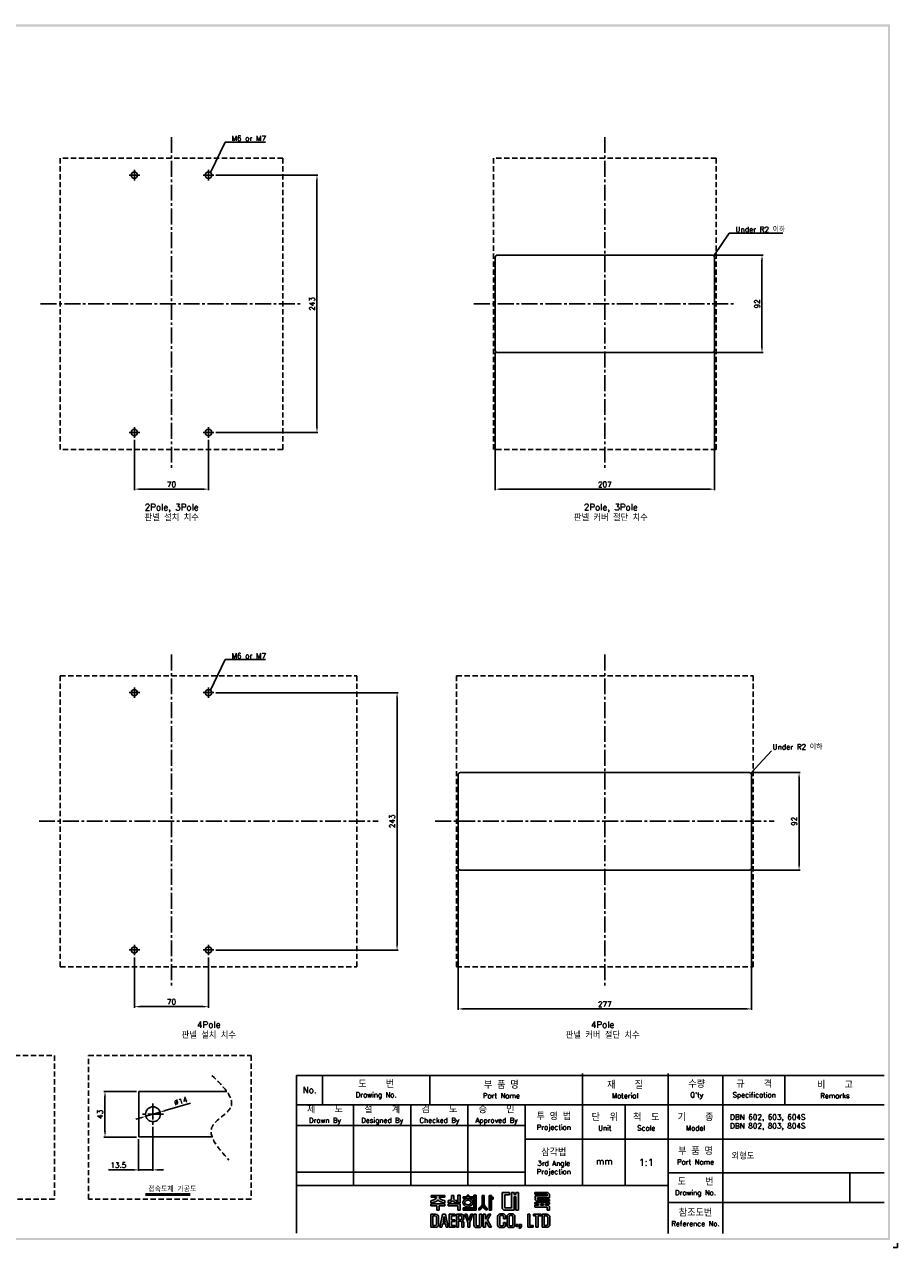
# Model space of a CAD drawing. Extents: x 3310 to 4964, y -496 to 659.
# Tile 7 of 7: x 4140 to 4964, y -496 to 659. Entities that reach past the tile are written whole.
import ezdxf

# ---------------------------------------------------------------- set-up
doc = ezdxf.new("R2010")
doc.units = 0
doc.header["$LTSCALE"] = 20
doc.header["$MEASUREMENT"] = 0
doc.linetypes.add('CENTER2', pattern=[1.125, 0.75, -0.125, 0.125, -0.125])
doc.linetypes.add('HIDDEN', pattern=[0.375, 0.25, -0.125])
doc.layers.get('0').update_dxf_attribs({"linetype": 'CONTINUOUS'})
for name, color, linetype in [('CEN', 1, 'CENTER2'), ('di', 3, 'CONTINUOUS'), ('di @ 1', 3, 'CONTINUOUS'), ('dimtaxt', 3, 'CONTINUOUS'), ('dwg', 7, 'CONTINUOUS')]:
    doc.layers.add(name, color=color, linetype=linetype)
doc.styles.add('KIM', font='ROMANS.shx', dxfattribs={"height": 5, "bigfont": 'GSG1.shx'})
doc.styles.get("Standard").update_dxf_attribs({"font": 'romans.shx', "height": 2, "bigfont": 'hgs.shx'})
doc.dimstyles.get("Standard").update_dxf_attribs({"dimscale": 0, "dimtxt": 2, "dimasz": 2, "dimexe": 0.5, "dimexo": 0.5, "dimgap": 1, "dimtad": 1, "dimdsep": 46, "dimtxsty": 'Standard', "dimcen": 0, "dimclrd": 3, "dimclre": 3, "dimclrt": 3, "dimadec": 0, "dimazin": 2, "dimtp": 0.1, "dimtm": 0.1, "dimtfac": 1, "dimtmove": 0, "dimatfit": 3, "dimfxl": 0, "dimtolj": 1, "dimarcsym": 0})
doc.dimstyles.new('STANDARD$0', dxfattribs={"dimtxt": 5, "dimasz": 5, "dimexe": 1, "dimexo": 2, "dimgap": 2, "dimtad": 1, "dimdec": 4, "dimzin": 12, "dimdsep": 46, "dimtxsty": 'KIM', "dimcen": -1, "dimdle": 0.1, "dimadec": 0, "dimazin": 0, "dimtfac": 1, "dimtdec": 4, "dimtmove": 0, "dimatfit": 3, "dimfxl": 0, "dimtolj": 1, "dimtzin": 0, "dimarcsym": 0})

# ---------------------------------------------------------------- blocks, each defined once
blk = doc.blocks.new('대륙')
at = {"layer": 'dimtaxt'}
h = blk.add_hatch(color=256, dxfattribs=at)
edge = h.paths.add_edge_path()
edge.add_line((51.99, 12.18), (47.65, 12.18))
edge.add_line((47.65, 12.18), (47.65, 11.59))
edge.add_line((47.65, 11.59), (49.36, 11.59))
edge.add_ellipse((47.48, 11.55), major_axis=(1.89, 0.39), ratio=0.576936, start_angle=268.0794, end_angle=342.4305, ccw=False)
edge.add_line((47.64, 10.44), (47.64, 9.87))
edge.add_ellipse((47.59, 11.36), major_axis=(2.46, 0), ratio=0.608939, start_angle=-88.7913, end_angle=-24.3158)
edge.add_ellipse((52.06, 11.36), major_axis=(-2.46, 0), ratio=0.608939, start_angle=384.3158, end_angle=448.3061)
edge.add_line((51.99, 9.87), (51.99, 10.51))
edge.add_ellipse((52.11, 11.62), major_axis=(-1.91, 0.31), ratio=0.577613, start_angle=17.5125, end_angle=91.8636, ccw=False)
edge.add_line((50.24, 11.59), (51.99, 11.59))
edge.add_line((51.99, 11.59), (51.99, 12.18))
h.paths.add_polyline_path([(52, 9.48), (47.64, 9.48), (47.64, 8.87), (49.46, 8.87), (49.46, 7.49), (50.19, 7.49), (50.19, 8.88), (52, 8.88)])
edge = h.paths.add_edge_path()
edge.add_arc((55.25, 11.18), 0.45, 180, 220.7047, ccw=False)
edge.add_line((54.8, 11.18), (54.8, 12.18))
edge.add_line((54.8, 12.18), (54.06, 12.18))
edge.add_line((54.06, 12.18), (54.06, 11.18))
edge.add_arc((53.61, 11.18), 0.45, 319.2953, 360, ccw=False)
edge.add_spline(control_points=[(53.95, 10.89), (53.94, 10.88), (53.93, 10.87), (53.83, 10.76), (53.7, 10.68), (53.03, 10.51)], knot_values=[3.761053, 3.761053, 3.761053, 3.761053, 3.807132, 3.807132, 4.298097, 4.298097, 4.298097, 4.298097], degree=3, periodic=0)
edge.add_line((53.03, 10.51), (53.03, 9.85))
edge.add_spline(control_points=[(53.03, 9.85), (53.05, 9.85), (53.06, 9.85), (53.74, 9.96), (53.94, 10.08), (54.15, 10.22), (54.2, 10.3), (54.43, 10.6)], knot_values=[3.495949, 3.495949, 3.495949, 3.495949, 3.524444, 3.524444, 4.06832, 4.06832, 4.379503, 4.379503, 4.379503, 4.379503], degree=3, periodic=0)
edge.add_spline(control_points=[(54.43, 10.6), (54.65, 10.3), (54.71, 10.22), (54.92, 10.08), (55.12, 9.96), (55.75, 9.88), (55.78, 9.87), (55.8, 9.86)], knot_values=[3.495949, 3.495949, 3.495949, 3.495949, 3.807132, 3.807132, 4.351008, 4.351008, 4.402945, 4.402945, 4.402945, 4.402945], degree=3, periodic=0)
edge.add_line((55.8, 9.86), (55.8, 10.59))
edge.add_spline(control_points=[(55.8, 10.59), (55.78, 10.59), (55.76, 10.6), (55.19, 10.66), (55.03, 10.75), (54.92, 10.87), (54.91, 10.88), (54.91, 10.89)], knot_values=[3.761053, 3.761053, 3.761053, 3.761053, 3.81299, 3.81299, 4.356866, 4.356866, 4.402945, 4.402945, 4.402945, 4.402945], degree=3, periodic=0)
h.paths.add_polyline_path([(56.82, 9.48), (53.03, 9.48), (53.03, 8.87), (56.1, 8.87), (56.1, 7.49), (56.82, 7.49)])
h.paths.add_polyline_path([(56.82, 12.19), (56.1, 12.19), (56.1, 9.87), (56.82, 9.87)])
h.paths.add_polyline_path([(60.76, 11.76), (59.58, 11.76), (59.58, 12.19), (59.05, 12.19), (59.05, 11.76), (57.74, 11.76), (57.74, 11.21), (60.76, 11.21)])
edge = h.paths.add_edge_path()
edge.add_ellipse((59.26, 9.92), major_axis=(-1.56, 0), ratio=0.830145, start_angle=101.7462, end_angle=265.4383)
edge.add_line((59.38, 11.21), (59.13, 11.21))
edge.add_ellipse((59.26, 9.92), major_axis=(1.56, 0), ratio=0.830145, start_angle=94.5617, end_angle=259.6787)
edge.add_line((58.98, 8.65), (58.98, 8.2))
edge.add_line((58.98, 8.2), (59.58, 8.2))
edge.add_line((59.58, 8.2), (59.58, 8.65))
edge = h.paths.add_edge_path(flags=16)
edge.add_spline(control_points=[(60.26, 9.92), (60.26, 10.03), (60.22, 10.15), (60.06, 10.37), (59.93, 10.48), (59.59, 10.63), (59.39, 10.66), (58.99, 10.64), (58.8, 10.59), (58.5, 10.41), (58.39, 10.3), (58.27, 10.07), (58.25, 9.96), (58.28, 9.73), (58.34, 9.62), (58.54, 9.4), (58.69, 9.3), (59.06, 9.19), (59.26, 9.17), (59.65, 9.23), (59.83, 9.31), (60.09, 9.5), (60.18, 9.62), (60.25, 9.8), (60.26, 9.86), (60.26, 9.92)], knot_values=[0, 0, 0, 0, 0.543876, 0.543876, 1.087752, 1.087752, 1.631628, 1.631628, 2.175504, 2.175504, 2.71938, 2.71938, 3.263256, 3.263256, 3.807132, 3.807132, 4.351008, 4.351008, 4.894884, 4.894884, 5.43876, 5.43876, 5.982636, 5.982636, 6.283185, 6.283185, 6.283185, 6.283185], degree=3, periodic=0)
for points in [[(61.83, 12.19), (61.11, 12.19), (61.11, 8.2), (57.74, 8.2), (57.74, 7.47), (61.11, 7.47), (61.83, 7.47)], [(70.89, 12.38), (72.38, 12.38), (72.38, 13.12), (70.01, 13.12), (70.01, 8), (70.53, 7.49), (73.84, 7.49), (73.84, 11.66), (74.29, 11.66), (74.29, 7.49), (75.14, 7.49), (75.14, 13.12), (74.29, 13.12), (74.29, 12.42), (73.84, 12.42), (73.84, 13.12), (73.01, 13.12), (73.01, 8.23), (70.89, 8.23)]]:
    blk.add_hatch(color=256, dxfattribs=at).paths.add_polyline_path(points)
h = blk.add_hatch(color=256, dxfattribs=at)
edge = h.paths.add_edge_path()
edge.add_line((64.41, 12.18), (63.7, 12.18))
edge.add_line((63.7, 12.18), (63.7, 9.23))
edge.add_ellipse((62.86, 9.12), major_axis=(0.66, 0.841), ratio=0.672815, start_angle=218.7862, end_angle=304.0863, ccw=False)
edge.add_line((62.7, 8.19), (62.7, 7.51))
edge.add_ellipse((63.11, 8.54), major_axis=(0.964, 0.919), ratio=0.540942, start_angle=220.7961, end_angle=301.7505)
edge.add_ellipse((64.93, 8.53), major_axis=(-0.866, 0.919), ratio=0.569913, start_angle=58.7442, end_angle=145.288)
edge.add_line((65.35, 7.49), (65.35, 8.17))
edge.add_ellipse((65.18, 9.26), major_axis=(-0.67, 1.07), ratio=0.576723, start_angle=74.3826, end_angle=142.9847, ccw=False)
edge.add_line((64.41, 9.18), (64.41, 12.18))
h.paths.add_polyline_path([(66.65, 10.99), (67.26, 10.99), (67.26, 11.63), (66.64, 11.63), (66.64, 12.18), (65.92, 12.18), (65.92, 7.49), (66.65, 7.49)])
h = blk.add_hatch(color=256, dxfattribs=at)
h.paths.add_polyline_path([(84.17, 12.56), (84.17, 11.99), (80.38, 11.99), (80.38, 10.74), (80.81, 10.32), (84.92, 10.32), (84.92, 10.92), (81.19, 10.92), (81.19, 11.44), (84.92, 11.44), (84.92, 12.6), (84.39, 13.12), (80.36, 13.12), (80.36, 12.56)])
h.paths.add_polyline_path([(83.7, 9.41), (84.92, 9.41), (84.92, 9.97), (80.36, 9.97), (80.36, 9.41), (81.48, 9.41), (81.48, 9.04), (80.35, 9.04), (80.35, 8.42), (84.18, 8.42), (84.18, 7.49), (84.92, 7.49), (84.92, 8.64), (84.52, 9.04), (83.7, 9.04)])
h.paths.add_polyline_path([(83, 9.41), (82.23, 9.41), (82.23, 9.04), (83, 9.04)], flags=17)
h = blk.add_hatch(color=256, dxfattribs=at)
h.paths.add_polyline_path([(47.58, 6.25), (47.58, 2.12), (49.06, 2.12, 0.414214), (50.06, 3.12), (50.06, 5.25, 0.414214), (49.06, 6.25)])
h.paths.add_polyline_path([(48.9, 5.73, -0.414214), (49.4, 5.23), (49.4, 3.16, -0.414214), (48.9, 2.66), (48.23, 2.66), (48.23, 5.73)], flags=16)
h.paths.add_polyline_path([(50.42, 2.11), (51.1, 2.11), (51.31, 3.17), (52.21, 3.17), (52.42, 2.11), (53.1, 2.11), (52.25, 6.23), (51.27, 6.23)])
h.paths.add_polyline_path([(51.77, 5.49), (52.09, 3.74), (51.43, 3.74)], flags=16)
h.paths.add_polyline_path([(53.4, 2.11), (55.25, 2.11), (55.25, 2.66), (54.07, 2.66), (54.07, 3.99), (55.15, 3.99), (55.15, 4.52), (54.06, 4.52), (54.06, 5.7), (55.21, 5.7), (55.21, 6.25), (53.4, 6.25)])
h.paths.add_polyline_path([(55.67, 2.12), (56.33, 2.12), (56.33, 4.05), (56.93, 4.05, -0.414214), (57.33, 3.65), (57.33, 2.12), (58.02, 2.12), (58.02, 3.65, 0.276846), (57.45, 4.24, 0.25864), (58.02, 4.77), (58.02, 5.43, 0.414214), (57.22, 6.23), (55.67, 6.23)])
h.paths.add_polyline_path([(56.33, 5.71), (57.04, 5.71, -0.414214), (57.34, 5.41), (57.34, 4.86, -0.414214), (57.04, 4.56), (56.33, 4.56)], flags=16)
h.paths.add_polyline_path([(59.2, 3.57), (59.2, 2.11), (59.85, 2.11), (59.85, 3.58), (60.8, 6.24), (60.13, 6.24), (59.53, 4.27), (58.97, 6.24), (58.28, 6.24)])
h.paths.add_polyline_path([(61.13, 2.78, 0.414214), (61.88, 2.03), (62.85, 2.03, 0.414214), (63.6, 2.78), (63.6, 6.24), (62.93, 6.24), (62.93, 2.84, -0.414214), (62.68, 2.59), (62.07, 2.59, -0.414214), (61.82, 2.84), (61.82, 6.24), (61.13, 6.24)])
h.paths.add_polyline_path([(64.11, 2.12), (64.77, 2.12), (64.77, 3.42), (64.98, 3.87), (65.9, 2.12), (66.68, 2.12), (65.38, 4.46), (66.48, 6.23), (65.69, 6.23), (64.76, 4.66), (64.76, 6.23), (64.11, 6.23)])
h.paths.add_polyline_path([(68.62, 2.84, 0.414214), (69.42, 2.04), (70.32, 2.04, 0.414214), (71.12, 2.84), (71.12, 3.62), (70.47, 3.62), (70.47, 2.85, -0.414214), (70.17, 2.55), (69.58, 2.55, -0.414214), (69.28, 2.85), (69.28, 5.49, -0.414214), (69.58, 5.79), (70.16, 5.79, -0.414214), (70.46, 5.49), (70.46, 4.76), (71.12, 4.76), (71.12, 5.52, 0.414214), (70.32, 6.32), (69.42, 6.32, 0.414214), (68.62, 5.52)])
h.paths.add_polyline_path([(71.57, 2.84, 0.414214), (72.37, 2.04), (73.25, 2.04, 0.414214), (74.05, 2.84), (74.05, 5.52, 0.414214), (73.25, 6.32), (72.37, 6.32, 0.414214), (71.57, 5.52)])
h.paths.add_polyline_path([(72.23, 5.5, -0.414214), (72.53, 5.8), (73.09, 5.8, -0.414214), (73.39, 5.5), (73.39, 2.85, -0.414214), (73.09, 2.55), (72.53, 2.55, -0.414214), (72.23, 2.85)], flags=16)
h.paths.add_polyline_path([(74.42, 2.34), (75.05, 2.34), (75.05, 2.98), (74.42, 2.98)])
h.paths.add_polyline_path([(75.76, 2.34, -0.316213), (75.39, 2.07), (75.39, 1.77, 0.409412), (76.08, 2.47), (76.08, 2.98), (75.39, 2.98), (75.39, 2.34)])
h.paths.add_polyline_path([(78.08, 2.12), (79.79, 2.12), (79.79, 2.67), (78.75, 2.67), (78.75, 6.24), (78.08, 6.24)])
h.paths.add_polyline_path([(80.68, 2.12), (81.35, 2.12), (81.35, 5.7), (82.27, 5.7), (82.27, 6.24), (79.92, 6.24), (79.92, 5.7), (80.68, 5.7)])
h.paths.add_polyline_path([(82.59, 2.13), (84.07, 2.13, 0.414214), (85.07, 3.13), (85.07, 5.24, 0.414214), (84.07, 6.24), (82.59, 6.24)])
h.paths.add_polyline_path([(83.24, 5.73), (83.9, 5.73, -0.414214), (84.4, 5.23), (84.4, 3.15, -0.414214), (83.9, 2.65), (83.24, 2.65)], flags=16)
for p, q in [((47.65, 12.18), (51.99, 12.18)), ((47.65, 12.18), (47.65, 11.59)), ((47.65, 11.59), (49.36, 11.59)), ((51.99, 11.59), (50.24, 11.59)), ((51.99, 12.18), (51.99, 11.59)), ((54.06, 12.18), (54.8, 12.18)), ((54.06, 12.18), (54.06, 11.18)), ((54.8, 12.18), (54.8, 11.18)), ((56.82, 12.19), (56.1, 12.19)), ((56.1, 12.19), (56.1, 9.87)), ((56.82, 12.19), (56.82, 9.87)), ((57.74, 11.76), (59.05, 11.76)), ((57.74, 11.21), (57.74, 11.76)), ((59.05, 11.76), (59.05, 12.19)), ((59.05, 12.19), (59.58, 12.19)), ((59.58, 12.19), (59.58, 11.76)), ((59.58, 11.76), (60.76, 11.76)), ((60.76, 11.76), (60.76, 11.21)), ((61.11, 12.19), (61.11, 8.2)), ((61.83, 12.19), (61.11, 12.19)), ((61.83, 7.47), (61.83, 12.19)), ((63.7, 12.18), (64.41, 12.18)), ((63.7, 12.18), (63.7, 9.23)), ((64.41, 12.18), (64.41, 9.18)), ((65.92, 7.49), (65.92, 12.18)), ((65.92, 12.18), (66.64, 12.18)), ((66.64, 12.18), (66.64, 11.63)), ((66.64, 11.63), (67.26, 11.63)), ((67.26, 11.63), (67.26, 10.99)), ((70.01, 13.12), (70.01, 8)), ((70.01, 13.12), (72.38, 13.12)), ((70.89, 12.38), (70.89, 8.23)), ((70.89, 12.38), (72.38, 12.38)), ((72.38, 13.12), (72.38, 12.38)), ((73.01, 13.12), (73.01, 8.23)), ((73.01, 13.12), (73.84, 13.12)), ((73.84, 13.12), (73.84, 12.42)), ((73.84, 12.42), (74.29, 12.42)), ((73.84, 11.66), (73.84, 7.49)), ((73.84, 11.66), (74.29, 11.66)), ((74.29, 13.12), (75.14, 13.12)), ((74.29, 13.12), (74.29, 12.42)), ((74.29, 11.66), (74.29, 7.49)), ((75.14, 13.12), (75.14, 7.49)), ((80.36, 13.12), (84.39, 13.12)), ((80.36, 12.56), (80.36, 13.12)), ((80.36, 12.56), (84.17, 12.56)), ((80.38, 11.99), (84.17, 11.99)), ((80.38, 11.99), (80.38, 10.74)), ((84.17, 12.56), (84.17, 11.99)), ((84.92, 12.6), (84.39, 13.12)), ((84.92, 12.6), (84.92, 11.44)), ((47.64, 10.44), (47.64, 9.87)), ((47.64, 9.48), (52, 9.48)), ((47.64, 8.87), (47.64, 9.48)), ((49.46, 8.87), (47.64, 8.87)), ((49.46, 7.49), (49.46, 8.87)), ((50.19, 8.88), (50.19, 7.49)), ((52, 8.88), (50.19, 8.88)), ((51.99, 10.51), (51.99, 9.87)), ((52, 9.48), (52, 8.88)), ((53.03, 9.85), (53.03, 10.51)), ((53.03, 9.48), (56.82, 9.48)), ((53.03, 8.87), (53.03, 9.48)), ((56.1, 8.87), (53.03, 8.87)), ((55.8, 9.86), (55.8, 10.59)), ((56.82, 9.87), (56.1, 9.87)), ((56.1, 7.49), (56.1, 8.87)), ((56.82, 9.48), (56.82, 7.49)), ((60.76, 11.21), (57.74, 11.21)), ((57.74, 8.2), (61.11, 8.2)), ((57.74, 7.47), (57.74, 8.2)), ((58.98, 8.2), (58.98, 8.65)), ((59.58, 8.65), (59.58, 8.2)), ((62.7, 7.51), (62.7, 8.19)), ((65.35, 7.49), (65.35, 8.17)), ((66.65, 10.99), (66.65, 7.49)), ((67.26, 10.99), (66.65, 10.99)), ((70.53, 7.49), (70.01, 8)), ((73.01, 8.23), (70.89, 8.23)), ((80.35, 9.04), (81.48, 9.04)), ((80.35, 9.04), (80.35, 8.42)), ((80.35, 8.42), (84.18, 8.42)), ((80.36, 9.97), (84.92, 9.97)), ((80.36, 9.97), (80.36, 9.41)), ((80.36, 9.41), (81.48, 9.41)), ((80.81, 10.32), (80.38, 10.74)), ((80.81, 10.32), (84.92, 10.32)), ((81.19, 11.44), (84.92, 11.44)), ((81.19, 11.44), (81.19, 10.92)), ((81.19, 10.92), (84.92, 10.92)), ((81.48, 9.41), (81.48, 9.04)), ((82.23, 9.41), (83, 9.41)), ((82.23, 9.41), (82.23, 9.04)), ((82.23, 9.04), (83, 9.04)), ((83, 9.41), (83, 9.04)), ((83.7, 9.41), (84.92, 9.41)), ((83.7, 9.41), (83.7, 9.04)), ((83.7, 9.04), (84.52, 9.04)), ((84.18, 8.42), (84.18, 7.49)), ((84.92, 8.64), (84.52, 9.04)), ((84.92, 10.92), (84.92, 10.32)), ((84.92, 9.97), (84.92, 9.41)), ((84.92, 8.64), (84.92, 7.49)), ((47.58, 6.25), (47.58, 2.12)), ((47.58, 6.25), (49.06, 6.25)), ((48.23, 5.73), (48.23, 2.66)), ((48.9, 5.73), (48.23, 5.73)), ((49.4, 3.16), (49.4, 5.23)), ((50.19, 7.49), (49.46, 7.49)), ((50.06, 5.25), (50.06, 3.12)), ((51.27, 6.23), (50.42, 2.11)), ((52.25, 6.23), (51.27, 6.23)), ((51.77, 5.49), (51.43, 3.74)), ((52.09, 3.74), (51.77, 5.49)), ((53.1, 2.11), (52.25, 6.23)), ((55.21, 6.25), (53.4, 6.25)), ((53.4, 6.25), (53.4, 2.11)), ((54.06, 5.7), (55.21, 5.7)), ((54.06, 4.52), (54.06, 5.7)), ((55.15, 4.52), (54.06, 4.52)), ((54.07, 3.99), (55.15, 3.99)), ((54.07, 2.66), (54.07, 3.99)), ((55.15, 3.99), (55.15, 4.52)), ((55.21, 5.7), (55.21, 6.25)), ((55.67, 6.23), (55.67, 2.12)), ((57.22, 6.23), (55.67, 6.23)), ((56.82, 7.49), (56.1, 7.49)), ((56.33, 5.71), (56.33, 4.56)), ((57.04, 5.71), (56.33, 5.71)), ((56.33, 4.56), (57.04, 4.56)), ((56.33, 2.12), (56.33, 4.05)), ((56.33, 4.05), (56.93, 4.05)), ((57.34, 4.86), (57.34, 5.41)), ((61.11, 7.47), (57.74, 7.47)), ((58.02, 4.77), (58.02, 5.43)), ((58.97, 6.24), (58.28, 6.24)), ((58.28, 6.24), (59.2, 3.57)), ((59.53, 4.27), (58.97, 6.24)), ((60.13, 6.24), (59.53, 4.27)), ((59.85, 3.58), (60.8, 6.24)), ((60.8, 6.24), (60.13, 6.24)), ((61.11, 7.47), (61.83, 7.47)), ((61.13, 6.24), (61.13, 2.78)), ((61.82, 6.24), (61.13, 6.24)), ((61.82, 2.84), (61.82, 6.24)), ((62.93, 2.84), (62.93, 6.24)), ((62.93, 6.24), (63.6, 6.24)), ((63.6, 6.24), (63.6, 2.78)), ((64.11, 2.12), (64.11, 6.23)), ((64.11, 6.23), (64.76, 6.23)), ((64.76, 4.66), (65.69, 6.23)), ((64.76, 6.23), (64.76, 4.66)), ((64.98, 3.87), (64.77, 3.42)), ((65.9, 2.12), (64.98, 3.87)), ((66.48, 6.23), (65.38, 4.46)), ((65.38, 4.46), (66.68, 2.12)), ((65.69, 6.23), (66.48, 6.23)), ((66.65, 7.49), (65.92, 7.49)), ((68.62, 2.84), (68.62, 5.52)), ((69.28, 5.49), (69.28, 2.85)), ((70.32, 6.32), (69.42, 6.32)), ((70.16, 5.79), (69.58, 5.79)), ((70.46, 4.76), (70.46, 5.49)), ((71.12, 4.76), (70.46, 4.76)), ((73.84, 7.49), (70.53, 7.49)), ((71.12, 5.52), (71.12, 4.76)), ((71.57, 2.84), (71.57, 5.52)), ((72.23, 5.5), (72.23, 2.85)), ((73.25, 6.32), (72.37, 6.32)), ((73.09, 5.8), (72.53, 5.8)), ((73.39, 2.85), (73.39, 5.5)), ((74.05, 5.52), (74.05, 2.84)), ((75.14, 7.49), (74.29, 7.49)), ((78.08, 6.24), (78.08, 2.12)), ((78.75, 6.24), (78.08, 6.24)), ((78.75, 2.67), (78.75, 6.24)), ((82.27, 6.24), (79.92, 6.24)), ((79.92, 6.24), (79.92, 5.7)), ((79.92, 5.7), (80.68, 5.7)), ((80.68, 5.7), (80.68, 2.12)), ((81.35, 2.12), (81.35, 5.7)), ((81.35, 5.7), (82.27, 5.7)), ((82.27, 5.7), (82.27, 6.24)), ((82.59, 6.24), (82.59, 2.13)), ((84.07, 6.24), (82.59, 6.24)), ((83.24, 2.65), (83.24, 5.73)), ((83.24, 5.73), (83.9, 5.73)), ((84.92, 7.49), (84.18, 7.49)), ((84.4, 3.15), (84.4, 5.23)), ((85.07, 3.13), (85.07, 5.24)), ((47.58, 2.12), (49.06, 2.12)), ((48.23, 2.66), (48.9, 2.66)), ((50.42, 2.11), (51.1, 2.11)), ((51.1, 2.11), (51.31, 3.17)), ((51.31, 3.17), (52.21, 3.17)), ((51.43, 3.74), (52.09, 3.74)), ((52.21, 3.17), (52.42, 2.11)), ((52.42, 2.11), (53.1, 2.11)), ((53.4, 2.11), (55.25, 2.11)), ((55.25, 2.66), (54.07, 2.66)), ((55.25, 2.11), (55.25, 2.66)), ((55.67, 2.12), (56.33, 2.12)), ((57.33, 3.65), (57.33, 2.12)), ((57.33, 2.12), (58.02, 2.12)), ((58.02, 2.12), (58.02, 3.65)), ((59.2, 3.57), (59.2, 2.11)), ((59.2, 2.11), (59.85, 2.11)), ((59.85, 2.11), (59.85, 3.58)), ((62.85, 2.03), (61.88, 2.03)), ((62.68, 2.59), (62.07, 2.59)), ((64.77, 2.12), (64.11, 2.12)), ((64.77, 3.42), (64.77, 2.12)), ((66.68, 2.12), (65.9, 2.12)), ((70.32, 2.04), (69.42, 2.04)), ((70.17, 2.55), (69.58, 2.55)), ((70.47, 3.62), (70.47, 2.85)), ((71.12, 3.62), (70.47, 3.62)), ((71.12, 2.84), (71.12, 3.62)), ((73.25, 2.04), (72.37, 2.04)), ((73.09, 2.55), (72.53, 2.55)), ((74.42, 2.98), (74.42, 2.34)), ((75.05, 2.98), (74.42, 2.98)), ((75.05, 2.34), (74.42, 2.34)), ((75.05, 2.98), (75.05, 2.34)), ((75.39, 2.98), (75.39, 2.34)), ((76.08, 2.98), (75.39, 2.98)), ((75.76, 2.34), (75.39, 2.34)), ((75.39, 2.07), (75.39, 1.77)), ((76.08, 2.98), (76.08, 2.47)), ((78.08, 2.12), (79.79, 2.12)), ((79.79, 2.67), (78.75, 2.67)), ((79.79, 2.12), (79.79, 2.67)), ((80.68, 2.12), (81.35, 2.12)), ((82.59, 2.13), (84.07, 2.13)), ((83.9, 2.65), (83.24, 2.65))]:
    blk.add_line(p, q, dxfattribs=at)
for centre, radius, start, end in [((53.61, 11.18), 0.45, 319.2953, 360), ((55.25, 11.18), 0.45, 180, 220.7047), ((48.9, 5.23), 0.5, 0, 90), ((49.06, 5.25), 1, 0, 90), ((57.22, 4.85), 0.8, 270, 270), ((56.93, 3.65), 0.4, 0, 90), ((57.04, 5.41), 0.3, 0, 90), ((57.04, 4.86), 0.3, 270, 0), ((57.22, 5.43), 0.8, 0, 90), ((57.26, 5.02), 0.8, 283.6828, 341.6876), ((57.24, 3.47), 0.8, 12.921, 74.819), ((69.42, 5.52), 0.8, 90, 180), ((69.58, 5.49), 0.3, 90, 180), ((70.16, 5.49), 0.3, 0, 90), ((70.32, 5.52), 0.8, 0, 90), ((72.37, 5.52), 0.8, 90, 180), ((72.53, 5.5), 0.3, 90, 180), ((73.09, 5.5), 0.3, 0, 90), ((73.25, 5.52), 0.8, 0, 90), ((83.9, 5.23), 0.5, 0, 90), ((84.07, 5.24), 1, 0, 90), ((48.9, 3.16), 0.5, 270, 0), ((49.06, 3.12), 1, 270, 0), ((61.88, 2.78), 0.75, 180, 270), ((62.07, 2.84), 0.25, 180, 270), ((62.68, 2.84), 0.25, 270, 0), ((62.85, 2.78), 0.75, 270, 0), ((69.42, 2.84), 0.8, 180, 270), ((69.58, 2.85), 0.3, 180, 270), ((70.17, 2.85), 0.3, 270, 0), ((70.32, 2.84), 0.8, 270, 0), ((72.37, 2.84), 0.8, 180, 270), ((72.53, 2.85), 0.3, 180, 270), ((73.09, 2.85), 0.3, 270, 0), ((73.25, 2.84), 0.8, 270, 0), ((75.38, 2.47), 0.7, 270.9408, 0), ((75.38, 2.47), 0.4, 271.6466, 341.8371), ((83.9, 3.15), 0.5, 270, 0), ((84.07, 3.13), 1, 270, 0)]:
    blk.add_arc(centre, radius, start, end, dxfattribs=at)
for centre, major_axis, ratio, start_param, end_param in [((47.48, 11.55), (1.89, 0.39), 0.576936, 4.678869, 5.97654), ((47.59, 11.36), (-2.46, 0), 0.608939, 1.591893, 2.717202), ((59.26, 9.92), (1.56, 0), 0.830145, 1.650413, 4.532248), ((59.26, 9.92), (-1.56, 0), 0.830145, 1.775806, 4.632772), ((62.86, 9.12), (0.66, 0.841), 0.672815, 3.81854, 5.307307), ((63.11, 8.54), (0.964, 0.919), 0.540942, 3.853619, 5.26654)]:
    blk.add_ellipse(centre, major_axis=major_axis, ratio=ratio, start_param=start_param, end_param=end_param, dxfattribs=at)
at = {"layer": 'dimtaxt', "extrusion": (0, 0, -1)}
for centre, major_axis, ratio, start_param, end_param in [((52.11, 11.62), (-1.91, 0.31), 0.577613, 4.679864, 5.977535), ((52.06, 11.36), (-2.46, 0), 0.608939, -1.541231, -0.42439), ((64.93, 8.53), (-0.866, 0.919), 0.569913, 3.747431, 5.257905), ((65.18, 9.26), (-0.67, 1.07), 0.576723, 3.787632, 4.984965)]:
    blk.add_ellipse(centre, major_axis=major_axis, ratio=ratio, start_param=start_param, end_param=end_param, dxfattribs=at)
at = {"layer": 'dimtaxt'}
for points, knots in [([(53.95, 10.89), (53.94, 10.88), (53.93, 10.87), (53.83, 10.76), (53.7, 10.68), (53.03, 10.51)], [3.7610527, 3.7610527, 3.7610527, 3.7610527, 3.8071317, 3.8071317, 4.2980967, 4.2980967, 4.2980967, 4.2980967]), ([(54.43, 10.6), (54.2, 10.3), (54.15, 10.22), (53.94, 10.08), (53.74, 9.96), (53.06, 9.85), (53.05, 9.85), (53.03, 9.85)], [3.4959493, 3.4959493, 3.4959493, 3.4959493, 3.8071317, 3.8071317, 4.3510077, 4.3510077, 4.3795026, 4.3795026, 4.3795026, 4.3795026]), ([(54.43, 10.6), (54.65, 10.3), (54.71, 10.22), (54.92, 10.08), (55.12, 9.96), (55.75, 9.88), (55.78, 9.87), (55.8, 9.86)], [3.4959493, 3.4959493, 3.4959493, 3.4959493, 3.8071317, 3.8071317, 4.3510077, 4.3510077, 4.4029453, 4.4029453, 4.4029453, 4.4029453]), ([(54.91, 10.89), (54.91, 10.88), (54.92, 10.87), (55.03, 10.75), (55.19, 10.66), (55.76, 10.6), (55.78, 10.59), (55.8, 10.59)], [3.7610527, 3.7610527, 3.7610527, 3.7610527, 3.8071317, 3.8071317, 4.3510077, 4.3510077, 4.4029453, 4.4029453, 4.4029453, 4.4029453]), ([(60.26, 9.92), (60.26, 10.03), (60.22, 10.15), (60.06, 10.37), (59.93, 10.48), (59.59, 10.63), (59.39, 10.66), (58.99, 10.64), (58.8, 10.59), (58.5, 10.41), (58.39, 10.3), (58.27, 10.07), (58.25, 9.96), (58.28, 9.73), (58.34, 9.62), (58.54, 9.4), (58.69, 9.3), (59.06, 9.19), (59.26, 9.17), (59.65, 9.23), (59.83, 9.31), (60.09, 9.5), (60.18, 9.62), (60.25, 9.8), (60.26, 9.86), (60.26, 9.92)], [0, 0, 0, 0, 0.543876, 0.543876, 1.087752, 1.087752, 1.631628, 1.631628, 2.175504, 2.175504, 2.71938, 2.71938, 3.263256, 3.263256, 3.807132, 3.807132, 4.351008, 4.351008, 4.894884, 4.894884, 5.43876, 5.43876, 5.982636, 5.982636, 6.283185, 6.283185, 6.283185, 6.283185])]:
    blk.add_open_spline(points, degree=3, knots=knots, dxfattribs=at)
blk = doc.blocks.new('*D57')
at = {"layer": 'di', "color": 0, "lineweight": -2}
for p, q in [((4791.3, 441.4), (4837.1, 441.4)), ((4836.1, 436.4), (4836.1, 354.4)), ((4791.3, 349.4), (4837.1, 349.4))]:
    blk.add_line(p, q, dxfattribs=at)
at = {"layer": 'di', "color": 0}
for points in [[(4835.3, 436.4), (4837, 436.4), (4836.1, 441.4)], [(4835.3, 354.4), (4837, 354.4), (4836.1, 349.4)]]:
    blk.add_solid(points, dxfattribs=at)
at = {"layer": 'di', "color": 0, "insert": (4831.6, 395.4), "char_height": 5, "attachment_point": 5, "rotation": 90, "style": 'KIM'}
blk.add_mtext('\\A1;92', dxfattribs=at)
blk = doc.blocks.new('*D58')
at = {"layer": 'di', "color": 0, "lineweight": -2}
for p, q in [((4243.7, 266.9), (4243.7, 219.4)), ((4313.7, 266.9), (4313.7, 219.4)), ((4248.7, 220.4), (4308.7, 220.4))]:
    blk.add_line(p, q, dxfattribs=at)
at = {"layer": 'di', "color": 0}
for points in [[(4248.7, 221.2), (4248.7, 219.6), (4243.7, 220.4)], [(4308.7, 221.2), (4308.7, 219.6), (4313.7, 220.4)]]:
    blk.add_solid(points, dxfattribs=at)
at = {"layer": 'di', "color": 0, "insert": (4278.7, 224.9), "char_height": 5, "attachment_point": 5, "style": 'KIM'}
blk.add_mtext('\\A1;70', dxfattribs=at)
blk = doc.blocks.new('*D59')
at = {"layer": 'di', "color": 0, "lineweight": -2}
for p, q in [((4320.7, 516.9), (4417, 516.9)), ((4416, 511.9), (4416, 278.9)), ((4320.7, 273.9), (4417, 273.9))]:
    blk.add_line(p, q, dxfattribs=at)
at = {"layer": 'di', "color": 0}
for points in [[(4415.2, 511.9), (4416.9, 511.9), (4416, 516.9)], [(4415.2, 278.9), (4416.9, 278.9), (4416, 273.9)]]:
    blk.add_solid(points, dxfattribs=at)
at = {"layer": 'di', "color": 0, "insert": (4411.5, 395.4), "char_height": 5, "attachment_point": 5, "rotation": 90, "style": 'KIM'}
blk.add_mtext('\\A1;243', dxfattribs=at)
blk = doc.blocks.new('*D60')
at = {"layer": 'di', "color": 0, "lineweight": -2}
for p, q in [((4584.3, 349.4), (4584.3, 219.4)), ((4791.3, 349.4), (4791.3, 219.4)), ((4589.3, 220.4), (4786.3, 220.4))]:
    blk.add_line(p, q, dxfattribs=at)
at = {"layer": 'di', "color": 0}
for points in [[(4589.3, 221.2), (4589.3, 219.6), (4584.3, 220.4)], [(4786.3, 221.2), (4786.3, 219.6), (4791.3, 220.4)]]:
    blk.add_solid(points, dxfattribs=at)
at = {"layer": 'di', "color": 0, "insert": (4687.8, 224.9), "char_height": 5, "attachment_point": 5, "style": 'KIM'}
blk.add_mtext('\\A1;207', dxfattribs=at)
blk = doc.blocks.new('*D61')
at = {"layer": 'di', "color": 0, "lineweight": -2}
for p, q in [((4826.3, -47.3), (4872.1, -47.3)), ((4871.1, -52.3), (4871.1, -134.3)), ((4826.3, -139.3), (4872.1, -139.3))]:
    blk.add_line(p, q, dxfattribs=at)
at = {"layer": 'di', "color": 0}
for points in [[(4870.3, -52.3), (4872, -52.3), (4871.1, -47.3)], [(4870.3, -134.3), (4872, -134.3), (4871.1, -139.3)]]:
    blk.add_solid(points, dxfattribs=at)
at = {"layer": 'di', "color": 0, "insert": (4866.6, -93.3), "char_height": 5, "attachment_point": 5, "rotation": 90, "style": 'KIM'}
blk.add_mtext('\\A1;92', dxfattribs=at)
blk = doc.blocks.new('*D62')
at = {"layer": 'di', "color": 0, "lineweight": -2}
for p, q in [((4549.3, -139.3), (4549.3, -271.4)), ((4826.3, -139.3), (4826.3, -271.4)), ((4821.3, -270.4), (4554.3, -270.4))]:
    blk.add_line(p, q, dxfattribs=at)
at = {"layer": 'di', "color": 0}
for points in [[(4554.3, -269.6), (4554.3, -271.3), (4549.3, -270.4)], [(4821.3, -269.6), (4821.3, -271.3), (4826.3, -270.4)]]:
    blk.add_solid(points, dxfattribs=at)
at = {"layer": 'di', "color": 0, "insert": (4687.8, -265.9), "char_height": 5, "attachment_point": 5, "style": 'KIM'}
blk.add_mtext('\\A1;277', dxfattribs=at)
blk = doc.blocks.new('*D63')
at = {"layer": 'di', "color": 0, "lineweight": -2}
for p, q in [((4243.7, -221.8), (4243.7, -269.3)), ((4313.7, -221.8), (4313.7, -269.3)), ((4248.7, -268.3), (4308.7, -268.3))]:
    blk.add_line(p, q, dxfattribs=at)
at = {"layer": 'di', "color": 0}
for points in [[(4248.7, -267.5), (4248.7, -269.1), (4243.7, -268.3)], [(4308.7, -267.5), (4308.7, -269.1), (4313.7, -268.3)]]:
    blk.add_solid(points, dxfattribs=at)
at = {"layer": 'di', "color": 0, "insert": (4278.7, -263.8), "char_height": 5, "attachment_point": 5, "style": 'KIM'}
blk.add_mtext('\\A1;70', dxfattribs=at)
blk = doc.blocks.new('*D64')
at = {"layer": 'di', "color": 0, "lineweight": -2}
for p, q in [((4320.7, 28.2), (4492.6, 28.2)), ((4491.6, 23.2), (4491.6, -209.8)), ((4320.7, -214.8), (4492.6, -214.8))]:
    blk.add_line(p, q, dxfattribs=at)
at = {"layer": 'di', "color": 0}
for points in [[(4490.8, 23.2), (4492.5, 23.2), (4491.6, 28.2)], [(4490.8, -209.8), (4492.5, -209.8), (4491.6, -214.8)]]:
    blk.add_solid(points, dxfattribs=at)
at = {"layer": 'di', "color": 0, "insert": (4487.1, -93.3), "char_height": 5, "attachment_point": 5, "rotation": 90, "style": 'KIM'}
blk.add_mtext('\\A1;243', dxfattribs=at)
blk = doc.blocks.new('*D75')
at = {"layer": 'di', "color": 0, "lineweight": -2}
for p, q in [((4261.2, -381.9), (4261.2, -423.4)), ((4247.7, -393.4), (4247.7, -423.4)), ((4242.7, -422.4), (4219.2, -422.4)), ((4261.2, -422.4), (4247.7, -422.4)), ((4266.2, -422.4), (4271.2, -422.4))]:
    blk.add_line(p, q, dxfattribs=at)
at = {"layer": 'di', "color": 0}
for points in [[(4242.7, -421.6), (4242.7, -423.3), (4247.7, -422.4)], [(4266.2, -421.6), (4266.2, -423.3), (4261.2, -422.4)]]:
    blk.add_solid(points, dxfattribs=at)
at = {"layer": 'di', "color": 0, "insert": (4228.5, -417.9), "char_height": 5, "attachment_point": 5, "style": 'KIM'}
blk.add_mtext('\\A1;13.5', dxfattribs=at)
blk = doc.blocks.new('*D76')
at = {"layer": 'di', "color": 0, "lineweight": -2}
for p, q in [((4245.7, -348.4), (4214.9, -348.4)), ((4215.9, -353.4), (4215.9, -386.4)), ((4245.7, -391.4), (4214.9, -391.4))]:
    blk.add_line(p, q, dxfattribs=at)
at = {"layer": 'di', "color": 0}
for points in [[(4215.1, -353.4), (4216.8, -353.4), (4215.9, -348.4)], [(4215.1, -386.4), (4216.8, -386.4), (4215.9, -391.4)]]:
    blk.add_solid(points, dxfattribs=at)
at = {"layer": 'di', "color": 0, "insert": (4211.4, -369.9), "char_height": 5, "attachment_point": 5, "rotation": 90, "style": 'KIM'}
blk.add_mtext('\\A1;43', dxfattribs=at)
blk = doc.blocks.new('*D77')
at = {"layer": 'di', "color": 0, "lineweight": -2}
for p, q in [((4254.5, -371.8), (4268, -367.9)), ((4296.8, -359.4), (4272.8, -366.5)), ((4249.7, -373.3), (4244.9, -374.7))]:
    blk.add_line(p, q, dxfattribs=at)
at = {"layer": 'di', "color": 0}
for points in [[(4272.5, -365.7), (4273, -367.3), (4268, -367.9)], [(4249.5, -372.5), (4250, -374.1), (4254.5, -371.8)]]:
    blk.add_solid(points, dxfattribs=at)
at = {"layer": 'di', "color": 0, "insert": (4287.4, -357.4), "char_height": 5, "attachment_point": 5, "rotation": 16.4661, "style": 'KIM'}
blk.add_mtext('\\A1;∅14', dxfattribs=at)

msp = doc.modelspace()

# ---------------------------------------------------------------- linework, layer by layer
at = {"color": 221, "linetype": 'HIDDEN'}
for p, q in [((4383.66346, 532.93298), (4173.66346, 532.93298)), ((4792.75259, 532.93298), (4582.75259, 532.93298))]:
    msp.add_line(p, q, dxfattribs=at)
for p, q in [((4247.7456, -348.36058), (4247.7456, -391.36058)), ((4247.7456, -348.36058), (4330.8808, -348.36058)), ((4247.7456, -391.36058), (4317.05175, -391.36058))]:
    msp.add_line(p, q)
for centre, radius in [((4243.66346, 516.93298), 3), ((4313.66346, 516.93298), 3), ((4243.66346, 273.93298), 3), ((4313.66346, 273.93298), 3), ((4243.66346, 28.22915), 3), ((4313.66346, 28.22915), 3), ((4243.66346, -214.77085), 3), ((4313.66346, -214.77085), 3), ((4261.2456, -369.86058), 7)]:
    msp.add_circle(centre, radius)
at = {"layer": 'CEN'}
for p, q in [((4278.66346, 552.93298), (4278.66346, 237.93298)), ((4687.75259, 552.93298), (4687.75259, 237.93298)), ((4243.66346, 521.93298), (4243.66346, 511.93298)), ((4313.66346, 521.93298), (4313.66346, 511.93298)), ((4238.66346, 516.93298), (4248.66346, 516.93298)), ((4308.66346, 516.93298), (4318.66346, 516.93298)), ((4155.16346, 395.43298), (4402.16346, 395.43298)), ((4564.25259, 395.43298), (4811.25259, 395.43298)), ((4243.66346, 278.93298), (4243.66346, 268.93298)), ((4313.66346, 278.93298), (4313.66346, 268.93298)), ((4238.66346, 273.93298), (4248.66346, 273.93298)), ((4308.66346, 273.93298), (4318.66346, 273.93298)), ((4278.66346, 64.22915), (4278.66346, -250.77085)), ((4687.75259, 64.22915), (4687.75259, -250.77085)), ((4238.66346, 28.22915), (4248.66346, 28.22915)), ((4243.66346, 33.22915), (4243.66346, 23.22915)), ((4308.66346, 28.22915), (4318.66346, 28.22915)), ((4313.66346, 33.22915), (4313.66346, 23.22915)), ((4153.66346, -93.27085), (4473.66346, -93.27085)), ((4527.75259, -93.27085), (4847.75259, -93.27085)), ((4238.66346, -214.77085), (4248.66346, -214.77085)), ((4243.66346, -209.77085), (4243.66346, -219.77085)), ((4308.66346, -214.77085), (4318.66346, -214.77085)), ((4313.66346, -209.77085), (4313.66346, -219.77085)), ((4261.2456, -359.86058), (4261.2456, -379.86058)), ((4271.2456, -369.86058), (4251.2456, -369.86058))]:
    msp.add_line(p, q, dxfattribs=at)
at = {"layer": 'di', "color": 221, "linetype": 'HIDDEN'}
for p, q in [((4173.66346, 532.93298), (4173.66346, 257.93298)), ((4383.66346, 532.93298), (4383.66346, 257.93298)), ((4582.75259, 532.93298), (4582.75259, 257.93298)), ((4792.75259, 532.93298), (4792.75259, 257.93298)), ((4383.66346, 257.93298), (4173.66346, 257.93298)), ((4792.75259, 257.93298), (4582.75259, 257.93298)), ((4173.66346, 44.22915), (4453.66346, 44.22915)), ((4173.66346, 44.22915), (4173.66346, -230.77085)), ((4453.66346, 44.22915), (4453.66346, -230.77085)), ((4547.75259, 44.22915), (4827.75259, 44.22915)), ((4547.75259, 44.22915), (4547.75259, -230.77085)), ((4827.75259, 44.22915), (4827.75259, -230.77085)), ((4173.66346, -230.77085), (4453.66346, -230.77085)), ((4547.75259, -230.77085), (4827.75259, -230.77085))]:
    msp.add_line(p, q, dxfattribs=at)
at = {"layer": 'di'}
for p, q in [((4584.25259, 439.43298), (4584.25259, 351.43298)), ((4586.25259, 441.43298), (4789.25259, 441.43298)), ((4791.25259, 439.43298), (4791.25259, 351.43298)), ((4586.25259, 349.43298), (4789.25259, 349.43298)), ((4549.25259, -49.27085), (4549.25259, -137.27085)), ((4551.25259, -47.27085), (4824.25259, -47.27085)), ((4826.25259, -49.27085), (4826.25259, -137.27085)), ((4551.25259, -139.27085), (4824.25259, -139.27085)), ((4254.28127, -445.17928), (4296.29622, -445.17928)), ((4254.28127, -446.17928), (4296.29622, -446.17928)), ((4960.08235, -495.77012), (4964.08235, -495.77012)), ((4964.08235, -491.77012), (4964.08235, -495.77012))]:
    msp.add_line(p, q, dxfattribs=at)
at = {"layer": 'di', "color": 221, "linetype": 'HIDDEN'}
for points in [[(3860.82761, -314.40808), (4168.33224, -314.40808), (4168.33224, -450.06473), (3860.82761, -450.06473)], [(4200.26186, -314.40808), (4354.01417, -314.40808), (4354.01417, -450.06473), (4200.26186, -450.06473)]]:
    msp.add_lwpolyline(points, close=True, dxfattribs=at)
at = {"layer": 'di'}
for centre, start, end in [((4586.25259, 439.43298), 90, 180), ((4789.25259, 439.43298), 0, 90), ((4586.25259, 351.43298), 180, 270), ((4789.25259, 351.43298), 270, 0), ((4551.25259, -49.27085), 90, 180), ((4824.25259, -49.27085), 0, 90), ((4551.25259, -137.27085), 180, 270), ((4824.25259, -137.27085), 270, 0)]:
    msp.add_arc(centre, 2, start, end, dxfattribs=at)
at = {"layer": 'di', "color": 221, "linetype": 'HIDDEN'}
msp.add_spline([(4316.93714, -333.26272), (4334.45688, -363.58198), (4317.36443, -381.09028), (4332.74763, -413.11766)], degree=3, dxfattribs=at)
at = {"layer": 'dimtaxt'}
for p, q in [((4951.58928, -333.45881), (4396.58928, -333.45881)), ((4396.58928, -333.45881), (4396.58928, -482.27012)), ((4421.25667, -360.51764), (4421.25667, -333.45881)), ((4522.58928, -360.45881), (4522.58928, -333.45881)), ((4666.58928, -360.45881), (4666.58928, -331.45881)), ((4747.58928, -360.45881), (4747.58928, -331.45881)), ((4799.163, -360.45881), (4799.163, -333.45881)), ((4857.78597, -360.45881), (4857.78597, -333.45881)), ((4450.58928, -437.32665), (4450.58928, -360.95701)), ((4504.58928, -437.32665), (4504.58928, -360.95701)), ((4558.58928, -437.32665), (4558.58928, -360.95701)), ((4612.58928, -437.32665), (4612.58928, -360.95701)), ((4666.58928, -437.32665), (4666.58928, -360.95701)), ((4707.08928, -437.32665), (4707.08928, -360.95701)), ((4747.58928, -482.38056), (4747.58928, -360.95701)), ((4799.163, -482.38056), (4799.163, -360.95701)), ((4612.58928, -380.53238), (4396.71343, -380.53238)), ((4951.58928, -393.54582), (4612.58928, -393.54582)), ((4612.58928, -424.65172), (4396.78056, -424.65172)), ((4951.58928, -425.36982), (4747.58928, -425.36982)), ((4919.163, -453.08598), (4919.163, -425.36982)), ((4747.58928, -437.32665), (4396.58928, -437.32665)), ((4951.58928, -453.08598), (4747.58928, -453.08598))]:
    msp.add_line(p, q, dxfattribs=at)
at = {"layer": 'dwg'}
msp.add_line((4951.58928, -360.95701), (4396.58928, -360.95701), dxfattribs=at)
for points in [[(3325.08235, 659.22988), (3327.08235, 657.22988), (4957.08235, 659.22988), (4955.08235, 657.22988)], [(4957.08235, 659.22988), (4955.08235, 657.22988), (4957.08235, -488.77012), (4955.08235, -486.77012)], [(4397.08235, -360.50701), (4397.08235, -361.40701), (4950.83928, -360.50701), (4950.83928, -361.40701)], [(4957.08235, -488.77012), (4955.08235, -486.77012), (3325.08235, -488.77012), (3327.08235, -486.77012)]]:
    msp.add_trace(points, dxfattribs=at)

# ---------------------------------------------------------------- block references
at = {"layer": 'di', "xscale": 3, "yscale": 3, "zscale": 3}
msp.add_blockref('대륙', (4380.73583, -483.01619), dxfattribs=at)

# ---------------------------------------------------------------- texts
at = {"layer": 'di'}
for s, width, gutter_width, insert, char_height, attachment_point in [('2Pole, 3Pole\\P판넬 설치 치수', 86.8415836, 10, (4278.91555, 198.35731), 6, 5), ('2Pole, 3Pole\\P판넬 커버 절단 치수', 86.8415836, 10, (4693.44213, 198.35731), 6, 5), ('4Pole\\P판넬 설치 치수', 86.8415836, 10, (4313.91555, -290.34652), 6, 5), ('4Pole\\P판넬 커버 절단 치수', 86.8415836, 10, (4685.7509, -290.34652), 6, 5), ('  DBN 602, 603, 604S\\P  DBN 802, 803, 804S', 151.4193505, 30, (4799.163, -377.47642), 5, 4), ('  외형도', 152.4262764, 30, (4799.163, -409.45782), 6, 4), ('접속도체 가공도', 87.4729369, 10, (4256.83275, -438.13718), 5, 1)]:
    msp.add_mtext_dynamic_manual_height_columns(s, width=width, gutter_width=gutter_width, heights=[0], dxfattribs=dict(at, insert=insert, char_height=char_height, attachment_point=attachment_point))
at = {"layer": 'di', "attachment_point": 5}
for s, insert, char_height, width in [('No.', (4409.16951, -346.85881), 6, 24.1743138), ('{\\H1.1x;도    번\\P\\H0.72727x;Drawing No.}', (4471.92297, -346.85881), 6, 101.3326121), ('{\\H1.1x;부 품 명\\P\\H0.72727x;Part Name}', (4590.08928, -346.95881), 6, 135), ('{\\H1.1x;재    질\\P\\H0.72727x;Material}', (4706.85333, -346.95881), 6, 82.6229655), ("{\\H1.1x;수량\\P\\H0.72727x;Q'ty}", (4774.50191, -346.95881), 6, 28.3770345), ('{\\H1.1x;규    격\\P\\H0.72727x;Specification}', (4828.8172, -346.95881), 6, 81), ('{\\H1.1x;비    고\\P\\H0.72727x;Remarks}', (4905.01814, -346.95881), 6, 117), ('{\\H1.1x;제    도\\P\\H0.72727x;Drawn By}', (4423.58928, -370.9697), 6, 54), ('{\\H1.1x;설    계}\\P{\\H0.8x;Designed By}', (4477.58928, -370.9697), 6, 54), ('{\\H1.1x;검    도\\P\\H0.72727x;Checked By}', (4531.58928, -370.9697), 6, 54), ('승    인\\P{\\H0.72727x;Approved By}', (4585.58928, -370.9697), 6.6, 54), ('투 영 법\\P{\\H0.72727x;Projection}', (4639.58928, -377.47642), 6.6, 54), ('{\\H1.1x;단  위}\\P{\\H0.8x;Unit}', (4687.76436, -377.47642), 6, 48), ('{\\H1.1x;척  도\\P\\H0.72727x;Scale}', (4726.88503, -377.47642), 6, 48), ('기    종\\P{\\H0.72727x;Model}', (4773.37614, -377.47642), 6.6, 51.5737236), ('{\\H1.1x;삼각법\\H0.45455x;\\P\\H1.6x;3rd Angle\\PProjection}', (4639.58928, -415.43623), 6, 54), ('부 품 명\\P{\\H0.72727x;Part Name}', (4773.37614, -409.45782), 6.6, 51.5737236), ('도    번\\P{\\H0.72727x;Drawing No.}', (4773.37614, -439.2279), 6.6, 51.5737236), ('참조도번\\P{\\H0.72727x;Reference No.}', (4773.37614, -467.67805), 6.6, 51.5737236)]:
    msp.add_mtext(s, dxfattribs=dict(at, insert=insert, char_height=char_height, width=width))
at = {"layer": 'di @ 1', "char_height": 5, "attachment_point": 7}
for s, insert in [('\\A1;M6 or M7', (4335.39025, 549.18068)), ('\\A1;Under R2 이하', (4811.08141, 463.10776)), ('\\A1;M6 or M7', (4335.39025, 60.47686)), ('\\A1;Under R2 이하', (4846.08141, -25.59606))]:
    msp.add_mtext(s, dxfattribs=dict(at, insert=insert))
at = {"layer": 'dimtaxt'}
msp.add_text('mm', height=6, dxfattribs=at).set_placement((4679.60095, -417.35677))
at = {"layer": 'dimtaxt', "insert": (4726.88503, -415.43623), "char_height": 6.6, "width": 48, "attachment_point": 5}
msp.add_mtext('1:1', dxfattribs=at)

# ---------------------------------------------------------------- dimensions: what is measured, and where the dimension line sits
at = {"layer": 'di'}
for base, p1, p2, picture, middle in [((4416.02552, 273.93298), (4318.66346, 516.93298), (4318.66346, 273.93298), '*D59', (4411.52552, 395.43298)), ((4836.12306, 349.43298), (4789.25259, 441.43298), (4789.25259, 349.43298), '*D57', (4831.62306, 395.43298)), ((4491.64722, -214.77085), (4318.66346, 28.22915), (4318.66346, -214.77085), '*D64', (4487.14722, -93.27085)), ((4871.12306, -139.27085), (4824.25259, -47.27085), (4824.25259, -139.27085), '*D61', (4866.62306, -93.27085))]:
    dim = msp.add_linear_dim(base=base, p1=p1, p2=p2, angle=90, dimstyle='STANDARD$0', override={"dimdec": 0}, dxfattribs=at)
    dim.commit()
    dim.dimension.update_dxf_attribs({"geometry": picture, "text_midpoint": middle})
for base, p1, p2, picture, middle in [((4791.25259, 220.39744), (4584.25259, 351.43298), (4791.25259, 351.43298), '*D60', (4687.75259, 224.89744)), ((4313.66346, 220.39744), (4243.66346, 268.93298), (4313.66346, 268.93298), '*D58', (4278.66346, 224.89744)), ((4549.25259, -270.41718), (4826.25259, -137.27085), (4549.25259, -137.27085), '*D62', (4687.75259, -265.91718)), ((4313.66346, -268.30639), (4243.66346, -219.77085), (4313.66346, -219.77085), '*D63', (4278.66346, -263.80639))]:
    dim = msp.add_linear_dim(base=base, p1=p1, p2=p2, dimstyle='STANDARD$0', override={"dimdec": 0}, dxfattribs=at)
    dim.commit()
    dim.dimension.update_dxf_attribs({"geometry": picture, "text_midpoint": middle})
dim = msp.add_linear_dim(base=(4215.91726, -391.36058), p1=(4247.7456, -348.36058), p2=(4247.7456, -391.36058), angle=90, dimstyle='STANDARD$0', dxfattribs=at)
dim.commit()
dim.dimension.update_dxf_attribs({"geometry": '*D76', "text_midpoint": (4211.41726, -369.86058)})
dim = msp.add_diameter_dim_2p(p1=(4254.53268, -371.84471), p2=(4267.95851, -367.87645), dimstyle='Standard', override={"dimscale": 1, "dimtxt": 5, "dimasz": 5, "dimexe": 1, "dimexo": 2, "dimgap": 2, "dimdec": 4, "dimzin": 12, "dimtxsty": 'KIM', "dimcen": -1, "dimdle": 0.1, "dimclrd": 0, "dimclre": 0, "dimclrt": 0, "dimazin": 0, "dimtp": 0, "dimtm": 0, "dimtdec": 4, "dimtzin": 0}, dxfattribs=at)
dim.commit()
dim.dimension.update_dxf_attribs({"geometry": '*D77', "text_midpoint": (4288.68548, -361.7502), "dimtype": 163})
dim = msp.add_linear_dim(base=(4247.7456, -422.42155), p1=(4261.2456, -379.86058), p2=(4247.7456, -391.36058), dimstyle='STANDARD$0', dxfattribs=at)
dim.commit()
dim.dimension.update_dxf_attribs({"geometry": '*D75', "text_midpoint": (4228.48369, -417.92155)})

# ---------------------------------------------------------------- leaders
at = {"layer": 'di', "annotation_type": 0, "has_hookline": 1, "hookline_direction": 0}
for points, text_width in [([(4315.43766, 519.3521), (4329.39025, 548.18068), (4334.39025, 548.18068)], 31.90476), ([(4790.6668, 440.84719), (4805.08141, 462.10776), (4810.08141, 462.10776)], 44.57068), ([(4315.43766, 30.64828), (4329.39025, 59.47686), (4334.39025, 59.47686)], 31.90476)]:
    msp.add_leader(points, dimstyle='Standard', override={"dimscale": 1, "dimasz": 5}, dxfattribs=dict(at, text_width=text_width))
at = {"layer": 'di'}
msp.add_leader([(4825.6668, -47.85664), (4845.08141, -26.59606)], dimstyle='Standard', override={"dimscale": 1, "dimasz": 5}, dxfattribs=at)

doc.saveas('drawing.dxf')
